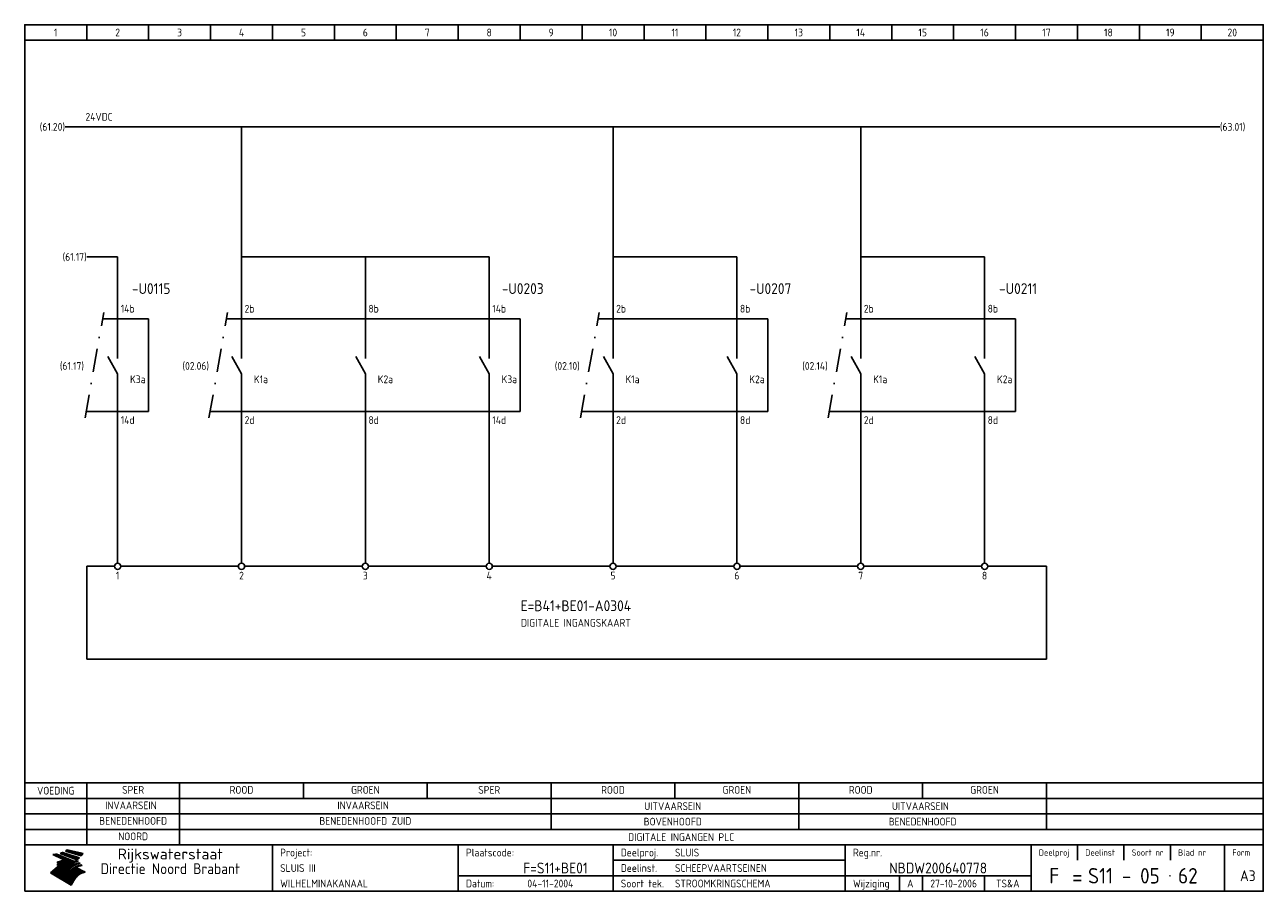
# Model space of a CAD drawing. Extents: x 10 to 410, y 10 to 290.
import ezdxf
from ezdxf.enums import TextEntityAlignment as Align

# ---------------------------------------------------------------- set-up
doc = ezdxf.new("R2010")
doc.units = 0
doc.header["$LTSCALE"] = 15
doc.header["$MEASUREMENT"] = 0
doc.linetypes.add('DASHDOT', pattern=[1, 0.5, -0.25, 0, -0.25])
for name, color, linetype in [('0-25', 7, 'CONTINUOUS'), ('0-35', 2, 'CONTINUOUS'), ('0-50', 3, 'CONTINUOUS'), ('B-25', 7, 'CONTINUOUS'), ('B-35', 2, 'CONTINUOUS'), ('S-25', 7, 'CONTINUOUS')]:
    doc.layers.add(name, color=color, linetype=linetype)
doc.styles.add('ISO', font='iso.shx')
doc.styles.get("Standard").update_dxf_attribs({"font": 'iso.shx'})

# ---------------------------------------------------------------- blocks, each defined once
blk = doc.blocks.new('0035')
at = {"layer": 'S-25'}
blk.add_circle((0, 0), 1, dxfattribs=at)
at = {"layer": 'B-25'}
blk.add_attdef('OM1', text='', height=2.5, dxfattribs=at).set_placement((0, -3.01), align=Align.MIDDLE)
blk = doc.blocks.new('0034')
at = {"layer": 'S-25'}
for p, q in [((0, 0), (0, -5)), ((0, -10), (-3.12, -4.38)), ((0, -10), (0, -15))]:
    blk.add_line(p, q, dxfattribs=at)
at = {"layer": 'B-25'}
for tag, p in [('KN1', (-2.43, -2.73)), ('KN2', (-2.43, -14.01))]:
    blk.add_attdef(tag, text='', height=2.5, dxfattribs=at).set_placement(p, align=Align.RIGHT)
blk.add_attdef('OM1', (4, -13.01), '', height=2.5, dxfattribs=at)
at = {"layer": 'B-35'}
blk.add_attdef('KT', (4.14, -8.99), '', height=3.5, dxfattribs=at)
blk = doc.blocks.new('KADERA3')
at = {"layer": '0-25'}
for p, q in [((30, 285), (30, 290)), ((50, 285), (50, 290)), ((70, 285), (70, 290)), ((90, 285), (90, 290)), ((110, 285), (110, 290)), ((130, 285), (130, 290)), ((150, 285), (150, 290)), ((170, 285), (170, 290)), ((190, 285), (190, 290)), ((210, 285), (210, 290)), ((230, 285), (230, 290)), ((250, 285), (250, 290)), ((270, 285), (270, 290)), ((290, 285), (290, 290)), ((310, 285), (310, 290)), ((330, 285), (330, 290)), ((350, 285), (350, 290)), ((370, 285), (370, 290)), ((390, 285), (390, 290)), ((10, 285), (410, 285)), ((410, 35), (10, 35)), ((410, 30), (10, 30)), ((350, 25), (350, 20)), ((365, 25), (365, 20)), ((380, 25), (380, 20)), ((200, 20), (275, 20)), ((150, 15), (335, 15)), ((292.5, 15), (292.5, 10)), ((300, 15), (300, 10)), ((320, 15), (320, 10))]:
    blk.add_line(p, q, dxfattribs=at)
at = {"layer": '0-25', "color": 7}
for p, q in [((19.1, 21.89), (25.12, 19)), ((19.1, 21.89), (25.12, 19)), ((19.17, 21.86), (20.7, 21.86)), ((19.29, 21.8), (20.83, 21.8)), ((19.4, 21.75), (20.96, 21.75)), ((19.52, 21.69), (21.09, 21.69)), ((19.64, 21.63), (21.22, 21.63)), ((19.74, 21.92), (20.56, 21.92)), ((19.75, 21.58), (21.36, 21.58)), ((19.87, 21.52), (21.49, 21.52)), ((19.99, 21.47), (21.62, 21.47)), ((20.11, 21.41), (21.75, 21.41)), ((20.22, 21.35), (21.88, 21.35)), ((20.25, 21.97), (20.43, 21.97)), ((20.34, 21.3), (22.02, 21.3)), ((20.38, 21.99), (26.02, 19.59)), ((20.38, 21.99), (26.02, 19.59)), ((20.46, 21.24), (22.15, 21.24)), ((20.57, 21.18), (22.28, 21.18)), ((20.69, 21.13), (22.41, 21.13)), ((20.81, 21.07), (22.55, 21.07)), ((20.92, 21.02), (22.68, 21.02)), ((21.04, 20.96), (22.81, 20.96)), ((21.16, 20.9), (22.94, 20.9)), ((21.27, 20.85), (23.07, 20.85)), ((21.39, 20.79), (23.21, 20.79)), ((21.47, 22.25), (26.83, 20.19)), ((21.47, 22.25), (26.83, 20.19)), ((21.49, 22.25), (23.07, 22.25)), ((21.51, 20.73), (23.34, 20.73)), ((21.6, 22.2), (23.25, 22.2)), ((21.63, 20.68), (23.47, 20.68)), ((21.65, 22.31), (22.89, 22.31)), ((21.74, 20.62), (23.6, 20.62)), ((21.75, 22.14), (23.42, 22.14)), ((21.8, 22.37), (22.71, 22.37)), ((21.86, 20.57), (23.73, 20.57)), ((21.9, 22.08), (23.6, 22.08)), ((21.94, 22.42), (22.53, 22.42)), ((21.98, 20.51), (23.87, 20.51)), ((22.04, 22.03), (23.78, 22.03)), ((22.06, 22.48), (22.36, 22.48)), ((22.09, 20.45), (24, 20.45)), ((22.18, 22.53), (27.65, 20.8)), ((22.18, 22.53), (27.65, 20.8)), ((22.19, 21.97), (23.96, 21.97)), ((22.21, 20.4), (24.13, 20.4)), ((22.33, 20.34), (24.26, 20.34)), ((22.34, 21.92), (24.13, 21.92)), ((22.37, 20), (23.08, 20)), ((22.44, 20.28), (24.4, 20.28)), ((22.48, 21.86), (24.31, 21.86)), ((22.49, 20.06), (23.04, 20.06)), ((22.56, 20.23), (24.53, 20.23)), ((22.61, 20.12), (22.93, 20.12)), ((22.63, 21.8), (24.49, 21.8)), ((22.68, 20.17), (24.66, 20.17)), ((22.71, 20.17), (22.82, 20.17)), ((23.11, 20.02), (22.77, 20.2)), ((23.11, 20.02), (22.77, 20.2)), ((22.78, 21.75), (24.67, 21.75)), ((22.79, 20.12), (24.79, 20.12)), ((22.91, 20.06), (24.92, 20.06)), ((22.92, 21.69), (24.85, 21.69)), ((23.03, 20), (25.06, 20)), ((23.07, 21.63), (25.02, 21.63)), ((23.14, 22.99), (28.22, 21.46)), ((23.14, 22.99), (28.22, 21.46)), ((23.15, 22.98), (25.33, 22.98)), ((23.22, 21.58), (25.2, 21.58)), ((23.23, 23.04), (25.09, 23.04)), ((23.32, 23.1), (24.84, 23.1)), ((23.34, 22.93), (25.57, 22.93)), ((23.36, 21.52), (25.38, 21.52)), ((23.4, 23.15), (24.6, 23.15)), ((23.49, 23.21), (24.36, 23.21)), ((23.51, 21.47), (25.56, 21.47)), ((23.52, 22.87), (25.81, 22.87)), ((23.57, 23.27), (24.12, 23.27)), ((23.64, 23.32), (23.87, 23.32)), ((23.66, 21.41), (25.74, 21.41)), ((23.7, 23.36), (28.82, 22.17)), ((23.7, 23.36), (28.82, 22.17)), ((23.71, 22.82), (26.06, 22.82)), ((23.8, 21.35), (25.91, 21.35)), ((23.9, 22.76), (26.3, 22.76)), ((23.95, 21.3), (26.09, 21.3)), ((24.09, 22.7), (26.54, 22.7)), ((24.09, 21.24), (26.27, 21.24)), ((24.24, 21.18), (26.45, 21.18)), ((24.27, 22.65), (26.78, 22.65)), ((24.39, 21.13), (26.62, 21.13)), ((24.46, 22.59), (27.03, 22.59)), ((24.53, 21.07), (26.8, 21.07)), ((24.65, 22.53), (27.27, 22.53)), ((24.68, 21.02), (26.98, 21.02)), ((24.83, 20.96), (27.16, 20.96)), ((24.84, 22.48), (27.51, 22.48)), ((24.97, 20.9), (27.34, 20.9)), ((25.02, 22.42), (27.75, 22.42)), ((25.12, 20.85), (27.51, 20.85)), ((25.21, 22.37), (28, 22.37)), ((25.27, 20.79), (27.63, 20.79)), ((25.4, 22.31), (28.24, 22.31)), ((25.41, 20.73), (27.57, 20.73)), ((25.56, 20.68), (27.51, 20.68)), ((25.58, 22.25), (28.48, 22.25)), ((25.71, 20.62), (27.44, 20.62)), ((25.77, 22.2), (28.72, 22.2)), ((25.85, 20.57), (27.37, 20.57)), ((25.96, 22.14), (28.79, 22.14)), ((26, 20.51), (27.29, 20.51)), ((26.15, 22.08), (28.75, 22.08)), ((26.15, 20.45), (27.22, 20.45)), ((26.29, 20.4), (27.14, 20.4)), ((26.33, 22.03), (28.71, 22.03)), ((26.44, 20.34), (27.06, 20.34)), ((26.52, 21.97), (28.66, 21.97)), ((26.59, 20.28), (26.97, 20.28)), ((26.71, 21.92), (28.62, 21.92)), ((26.73, 20.23), (26.89, 20.23)), ((26.9, 21.86), (28.57, 21.86)), ((27.08, 21.8), (28.52, 21.8)), ((27.27, 21.75), (28.48, 21.75)), ((27.46, 21.69), (28.43, 21.69)), ((27.65, 21.63), (28.38, 21.63)), ((27.83, 21.58), (28.33, 21.58)), ((28.02, 21.52), (28.28, 21.52)), ((28.21, 21.47), (28.22, 21.47)), ((20.58, 17.88), (18.3, 16)), ((20.58, 17.88), (18.3, 16)), ((24.94, 11.97), (18.3, 16)), ((24.94, 11.97), (18.3, 16)), ((18.31, 16.01), (20.96, 16.01)), ((18.38, 16.07), (21.46, 16.07)), ((18.45, 16.12), (21.88, 16.12)), ((18.52, 16.18), (22.15, 16.18)), ((18.59, 16.23), (22.38, 16.23)), ((18.65, 16.29), (22.58, 16.29)), ((18.72, 16.35), (22.75, 16.35)), ((18.79, 16.4), (22.91, 16.4)), ((18.86, 16.46), (20.6, 16.46)), ((18.93, 16.52), (20.6, 16.52)), ((18.99, 16.57), (20.6, 16.57)), ((19.06, 16.63), (20.6, 16.63)), ((19.13, 16.68), (20.6, 16.68)), ((19.2, 16.74), (20.6, 16.74)), ((19.27, 16.8), (20.6, 16.8)), ((19.33, 16.85), (21.07, 16.85)), ((19.4, 16.91), (21.55, 16.91)), ((19.47, 16.97), (21.88, 16.97)), ((19.54, 17.02), (22.13, 17.02)), ((19.61, 17.08), (22.34, 17.08)), ((19.67, 17.13), (20.6, 17.13)), ((19.74, 17.19), (20.6, 17.19)), ((19.81, 17.25), (20.6, 17.25)), ((19.88, 17.3), (20.6, 17.3)), ((19.95, 17.36), (20.6, 17.36)), ((20.01, 17.42), (20.6, 17.42)), ((20.08, 17.47), (20.93, 17.47)), ((20.15, 17.53), (21.26, 17.53)), ((20.22, 17.58), (21.51, 17.58)), ((20.29, 17.64), (21.72, 17.64)), ((20.35, 17.7), (21.9, 17.7)), ((20.42, 17.75), (22.07, 17.75)), ((20.49, 17.81), (22.22, 17.81)), ((20.56, 17.87), (22.36, 17.87)), ((20.6, 19.11), (20.58, 19.51)), ((20.6, 19.11), (20.58, 19.51)), ((20.58, 19.5), (22.09, 19.5)), ((20.58, 19.44), (21.95, 19.44)), ((20.59, 19.38), (21.79, 19.38)), ((20.59, 19.33), (21.62, 19.33)), ((20.59, 19.27), (21.42, 19.27)), ((20.6, 19.22), (21.2, 19.22)), ((20.6, 19.16), (20.93, 19.16)), ((20.6, 19.11), (20.69, 19.12)), ((20.6, 19.11), (20.69, 19.12)), ((20.6, 18.79), (20.77, 18.81)), ((20.6, 18.79), (20.77, 18.81)), ((20.6, 18.29), (20.6, 18.79)), ((20.6, 18.29), (20.6, 18.79)), ((20.6, 18.77), (22.46, 18.77)), ((20.6, 18.71), (22.33, 18.71)), ((20.6, 18.65), (22.19, 18.65)), ((20.6, 18.6), (22.04, 18.6)), ((20.6, 18.54), (21.87, 18.54)), ((20.6, 18.48), (21.68, 18.48)), ((20.6, 18.43), (21.46, 18.43)), ((20.6, 18.37), (21.21, 18.37)), ((20.6, 18.32), (20.87, 18.32)), ((20.6, 18.29), (20.88, 18.32)), ((20.6, 18.29), (20.88, 18.32)), ((20.6, 17.88), (20.86, 17.91)), ((20.6, 17.88), (20.86, 17.91)), ((20.6, 17.43), (20.97, 17.48)), ((20.6, 17.43), (20.97, 17.48)), ((20.6, 17.43), (20.6, 17.09)), ((20.6, 17.43), (20.6, 17.09)), ((20.6, 17.09), (21.26, 17.16)), ((20.6, 17.09), (21.26, 17.16)), ((20.6, 16.8), (21.37, 16.89)), ((20.6, 16.8), (21.37, 16.89)), ((20.6, 16.8), (20.6, 16.45)), ((20.6, 16.8), (20.6, 16.45)), ((20.6, 16.45), (21.56, 16.56)), ((20.6, 16.45), (21.56, 16.56)), ((20.6, 15.97), (21.67, 16.09)), ((20.6, 15.97), (21.67, 16.09)), ((20.7, 16.46), (23.06, 16.46)), ((20.9, 19.55), (22.23, 19.55)), ((20.9, 18.82), (22.59, 18.82)), ((20.98, 17.92), (22.5, 17.92)), ((21.02, 17.13), (22.53, 17.13)), ((21.19, 19.61), (22.35, 19.61)), ((21.2, 16.52), (23.2, 16.52)), ((21.32, 18.88), (22.71, 18.88)), ((21.32, 17.98), (22.62, 17.98)), ((21.42, 19.67), (22.47, 19.67)), ((21.47, 17.19), (22.7, 17.19)), ((21.59, 18.03), (22.74, 18.03)), ((21.61, 18.93), (22.82, 18.93)), ((21.62, 19.72), (22.59, 19.72)), ((21.72, 16.57), (23.32, 16.57)), ((21.77, 17.25), (22.85, 17.25)), ((21.8, 19.78), (22.69, 19.78)), ((21.8, 18.09), (22.85, 18.09)), ((21.84, 18.99), (22.92, 18.99)), ((21.96, 19.83), (22.79, 19.83)), ((21.99, 18.15), (22.95, 18.15)), ((22.01, 17.3), (22.99, 17.3)), ((22.03, 19.05), (23.03, 19.05)), ((22.1, 16.63), (23.44, 16.63)), ((22.11, 19.89), (22.89, 19.89)), ((22.16, 18.2), (23.05, 18.2)), ((22.21, 19.1), (23.12, 19.1)), ((22.21, 17.36), (23.12, 17.36)), ((22.24, 19.95), (22.99, 19.95)), ((22.31, 18.26), (23.15, 18.26)), ((22.36, 19.16), (23.22, 19.16)), ((22.38, 16.68), (23.56, 16.68)), ((22.39, 17.42), (23.24, 17.42)), ((22.45, 18.32), (23.24, 18.32)), ((22.51, 19.22), (23.3, 19.22)), ((22.56, 17.47), (23.36, 17.47)), ((22.59, 18.37), (23.33, 18.37)), ((22.6, 16.74), (23.66, 16.74)), ((22.64, 19.27), (23.39, 19.27)), ((22.71, 18.43), (23.42, 18.43)), ((22.71, 17.53), (23.47, 17.53)), ((22.77, 19.33), (23.47, 19.33)), ((22.79, 16.8), (23.77, 16.8)), ((22.83, 18.48), (23.5, 18.48)), ((22.84, 17.58), (23.57, 17.58)), ((22.89, 19.38), (23.55, 19.38)), ((22.94, 18.54), (23.58, 18.54)), ((22.96, 16.85), (23.86, 16.85)), ((22.97, 17.64), (23.67, 17.64)), ((23, 19.44), (23.63, 19.44)), ((23.04, 18.6), (23.66, 18.6)), ((23.1, 19.5), (23.72, 19.5)), ((23.1, 17.7), (23.77, 17.7)), ((23.12, 16.91), (23.96, 16.91)), ((23.14, 18.65), (23.74, 18.65)), ((23.15, 19.95), (25.19, 19.95)), ((23.21, 19.55), (23.8, 19.55)), ((23.21, 17.75), (23.86, 17.75)), ((23.21, 16.01), (28.9, 16.01)), ((23.24, 18.71), (23.82, 18.71)), ((23.26, 19.89), (25.32, 19.89)), ((23.26, 16.97), (24.05, 16.97)), ((23.3, 19.61), (23.88, 19.61)), ((23.32, 17.81), (23.95, 17.81)), ((23.33, 18.77), (23.91, 18.77)), ((23.37, 16.07), (29.08, 16.07)), ((23.38, 19.83), (25.45, 19.83)), ((23.39, 19.67), (23.81, 19.67)), ((23.39, 17.02), (24.14, 17.02)), ((23.42, 18.82), (23.99, 18.82)), ((23.42, 17.87), (24.03, 17.87)), ((23.45, 19.7), (23.58, 19.79)), ((23.45, 19.7), (23.58, 19.79)), ((23.48, 19.72), (23.7, 19.72)), ((23.5, 19.78), (25.58, 19.78)), ((23.51, 18.88), (24.07, 18.88)), ((23.51, 16.12), (29.27, 16.12)), ((23.52, 17.92), (24.11, 17.92)), ((23.52, 17.08), (24.22, 17.08)), ((23.54, 18.9), (24.3, 19.42)), ((23.54, 18.9), (24.3, 19.42)), ((23.56, 19.78), (23.59, 19.78)), ((23.56, 19.39), (23.9, 19.62)), ((23.56, 19.39), (23.9, 19.62)), ((23.58, 19.79), (23.9, 19.62)), ((23.58, 19.79), (23.9, 19.62)), ((23.59, 18.93), (24.15, 18.93)), ((23.61, 19.72), (25.72, 19.72)), ((23.62, 17.98), (24.2, 17.98)), ((23.63, 17.13), (24.3, 17.13)), ((23.65, 18.59), (24.62, 19.25)), ((23.65, 18.59), (24.62, 19.25)), ((29.41, 16.17), (23.65, 16.17)), ((23.67, 18.99), (24.23, 18.99)), ((23.71, 18.03), (24.28, 18.03)), ((23.73, 19.67), (25.85, 19.67)), ((23.75, 19.05), (24.32, 19.05)), ((23.75, 17.19), (24.38, 17.19)), ((23.77, 16.23), (29.47, 16.23)), ((23.79, 18.09), (24.36, 18.09)), ((23.83, 19.1), (24.4, 19.1)), ((23.85, 19.61), (25.98, 19.61)), ((23.85, 17.25), (24.46, 17.25)), ((23.88, 18.15), (24.44, 18.15)), ((23.89, 16.29), (29.36, 16.29)), ((23.92, 19.16), (24.48, 19.16)), ((23.94, 18.19), (25.23, 19.07)), ((23.94, 18.19), (25.23, 19.07)), ((23.95, 17.3), (24.55, 17.3)), ((23.96, 19.55), (25.96, 19.55)), ((23.96, 18.2), (24.53, 18.2)), ((24, 19.22), (24.56, 19.22)), ((24, 16.35), (29.24, 16.35)), ((24.04, 18.26), (24.61, 18.26)), ((24.05, 17.36), (24.63, 17.36)), ((24.06, 17.88), (25.34, 18.76)), ((24.06, 17.88), (25.34, 18.76)), ((24.08, 19.5), (25.88, 19.5)), ((24.08, 19.27), (24.58, 19.27)), ((24.11, 16.4), (29.13, 16.4)), ((24.13, 18.32), (24.69, 18.32)), ((24.14, 17.42), (24.71, 17.42)), ((24.16, 19.33), (24.47, 19.33)), ((24.2, 19.44), (25.79, 19.44)), ((24.21, 18.37), (24.77, 18.37)), ((24.21, 16.46), (29.02, 16.46)), ((24.23, 17.47), (24.79, 17.47)), ((24.24, 17.48), (25.52, 18.36)), ((24.24, 17.48), (25.52, 18.36)), ((24.25, 19.38), (24.36, 19.38)), ((24.29, 18.43), (24.85, 18.43)), ((24.3, 19.42), (24.62, 19.25)), ((24.3, 19.42), (24.62, 19.25)), ((24.31, 19.38), (25.71, 19.38)), ((24.31, 17.53), (24.87, 17.53)), ((24.31, 16.52), (28.91, 16.52)), ((24.35, 17.17), (25.64, 18.05)), ((24.35, 17.17), (25.64, 18.05)), ((24.37, 18.48), (24.94, 18.48)), ((24.39, 17.58), (24.96, 17.58)), ((24.4, 16.57), (28.79, 16.57)), ((24.43, 19.33), (25.62, 19.33)), ((24.45, 18.54), (25.02, 18.54)), ((24.47, 17.64), (25.04, 17.64)), ((24.49, 16.63), (28.68, 16.63)), ((24.54, 18.6), (25.1, 18.6)), ((24.55, 19.27), (25.54, 19.27)), ((24.56, 17.7), (25.12, 17.7)), ((24.57, 16.68), (28.57, 16.68)), ((24.62, 18.65), (25.18, 18.65)), ((24.63, 16.72), (25.91, 17.6)), ((24.63, 16.72), (25.91, 17.6)), ((24.64, 17.75), (25.2, 17.75)), ((24.66, 16.74), (28.45, 16.74)), ((24.67, 19.22), (25.45, 19.22)), ((24.7, 18.71), (25.27, 18.71)), ((24.72, 17.81), (25.29, 17.81)), ((24.74, 16.8), (28.34, 16.8)), ((24.78, 19.16), (25.37, 19.16)), ((24.78, 18.77), (25.34, 18.77)), ((24.8, 17.87), (25.37, 17.87)), ((24.82, 16.85), (28.23, 16.85)), ((24.87, 18.82), (25.4, 18.82)), ((24.89, 17.92), (25.45, 17.92)), ((24.9, 19.1), (25.28, 19.1)), ((24.9, 16.91), (28.11, 16.91)), ((24.95, 18.88), (25.45, 18.88)), ((24.97, 17.98), (25.53, 17.98)), ((24.99, 16.97), (28, 16.97)), ((25.02, 19.05), (25.2, 19.05)), ((25.03, 18.93), (25.51, 18.93)), ((25.05, 18.03), (25.61, 18.03)), ((25.07, 17.02), (27.89, 17.02)), ((25.11, 18.99), (25.57, 18.99)), ((26.02, 19.59), (25.12, 19)), ((26.02, 19.59), (25.12, 19)), ((25.13, 18.09), (25.68, 18.09)), ((25.15, 17.08), (27.77, 17.08)), ((25.19, 19.05), (25.63, 19.05)), ((25.21, 18.15), (25.75, 18.15)), ((25.23, 17.13), (27.66, 17.13)), ((25.26, 19.1), (25.7, 19.1)), ((25.3, 18.2), (25.82, 18.2)), ((25.31, 17.19), (27.55, 17.19)), ((25.33, 19.16), (25.77, 19.16)), ((25.38, 18.26), (25.89, 18.26)), ((25.39, 19.22), (25.85, 19.22)), ((25.4, 17.25), (27.43, 17.25)), ((25.46, 18.32), (25.97, 18.32)), ((25.47, 19.27), (25.93, 19.27)), ((25.48, 17.3), (27.32, 17.3)), ((25.54, 19.33), (26.03, 19.33)), ((25.54, 18.37), (26.06, 18.37)), ((25.56, 17.36), (27.21, 17.36)), ((25.62, 18.43), (26.14, 18.43)), ((25.63, 19.38), (26.13, 19.38)), ((25.64, 17.42), (27.1, 17.42)), ((25.7, 18.48), (26.24, 18.48)), ((25.72, 19.44), (26.24, 19.44)), ((25.73, 17.47), (26.98, 17.47)), ((25.79, 18.54), (26.34, 18.54)), ((25.81, 17.53), (26.87, 17.53)), ((25.82, 19.5), (26.36, 19.5)), ((25.89, 18.6), (26.46, 18.6)), ((25.89, 17.58), (26.76, 17.58)), ((25.93, 19.55), (26.53, 19.55)), ((25.96, 17.64), (26.64, 17.64)), ((25.99, 18.65), (26.58, 18.65)), ((26.04, 17.7), (26.59, 17.7)), ((26.06, 19.61), (26.85, 19.61)), ((26.1, 18.71), (26.72, 18.71)), ((26.12, 17.75), (26.67, 17.75)), ((26.2, 17.81), (26.76, 17.81)), ((26.21, 19.67), (27.23, 19.67)), ((26.23, 18.77), (26.89, 18.77)), ((26.29, 17.87), (26.86, 17.87)), ((26.37, 18.82), (27.09, 18.82)), ((26.39, 17.92), (26.97, 17.92)), ((26.44, 19.72), (27.18, 19.72)), ((26.49, 17.98), (27.09, 17.98)), ((26.53, 18.88), (27.34, 18.88)), ((26.56, 17.68), (29.54, 16.2)), ((26.56, 17.68), (29.54, 16.2)), ((26.6, 18.03), (27.22, 18.03)), ((26.72, 18.09), (27.38, 18.09)), ((26.73, 18.93), (27.66, 18.93)), ((26.85, 18.15), (27.56, 18.15)), ((26.99, 18.99), (27.9, 18.99)), ((27, 18.2), (27.8, 18.2)), ((27.13, 19.78), (27.25, 19.64)), ((27.13, 19.78), (27.25, 19.64)), ((27.18, 18.26), (28.13, 18.26)), ((27.26, 19.05), (27.84, 19.05)), ((27.39, 18.32), (28.47, 18.32)), ((27.7, 18.37), (28.49, 18.37)), ((27.78, 19.1), (27.93, 18.96)), ((27.78, 19.1), (27.93, 18.96)), ((28, 18.43), (28.44, 18.43)), ((28.29, 15.83), (29.54, 16.2)), ((28.29, 15.83), (29.54, 16.2)), ((28.39, 18.48), (28.54, 18.32)), ((28.39, 18.48), (28.54, 18.32)), ((29.54, 16.2), (29.45, 16.17)), ((29.54, 16.2), (29.45, 16.17)), ((29.46, 16.18), (29.47, 16.18)), ((18.38, 15.95), (20.6, 15.95)), ((18.47, 15.9), (20.6, 15.9)), ((18.57, 15.84), (20.6, 15.84)), ((18.66, 15.78), (20.6, 15.78)), ((18.75, 15.73), (20.6, 15.73)), ((18.85, 15.67), (20.6, 15.67)), ((18.94, 15.62), (20.6, 15.62)), ((19.03, 15.56), (27.83, 15.56)), ((19.12, 15.5), (27.75, 15.5)), ((19.22, 15.45), (27.66, 15.45)), ((19.31, 15.39), (27.58, 15.39)), ((19.4, 15.33), (27.5, 15.33)), ((19.49, 15.28), (27.43, 15.28)), ((19.59, 15.22), (27.36, 15.22)), ((19.68, 15.17), (27.29, 15.17)), ((19.77, 15.11), (27.22, 15.11)), ((19.86, 15.05), (27.15, 15.05)), ((19.96, 15), (27.09, 15)), ((20.05, 14.94), (27.02, 14.94)), ((20.14, 14.88), (26.96, 14.88)), ((20.24, 14.83), (26.9, 14.83)), ((20.33, 14.77), (26.84, 14.77)), ((20.42, 14.72), (26.79, 14.72)), ((20.51, 14.66), (26.73, 14.66)), ((20.6, 15.97), (20.6, 15.58)), ((20.6, 15.97), (20.6, 15.58)), ((20.6, 15.58), (21.95, 15.73)), ((20.6, 15.58), (21.95, 15.73)), ((20.61, 14.6), (26.68, 14.6)), ((20.7, 14.55), (26.62, 14.55)), ((20.79, 14.49), (26.57, 14.49)), ((20.88, 14.43), (26.52, 14.43)), ((20.94, 15.62), (27.92, 15.62)), ((20.98, 14.38), (26.47, 14.38)), ((21.07, 14.32), (26.42, 14.32)), ((21.16, 14.27), (26.38, 14.27)), ((21.25, 14.21), (26.33, 14.21)), ((21.35, 14.15), (26.29, 14.15)), ((21.44, 14.1), (26.24, 14.1)), ((21.45, 15.67), (28.01, 15.67)), ((21.53, 14.04), (26.2, 14.04)), ((21.63, 13.98), (26.16, 13.98)), ((21.72, 13.93), (26.12, 13.93)), ((21.81, 13.87), (26.08, 13.87)), ((21.9, 13.82), (26.04, 13.82)), ((21.96, 15.73), (28.11, 15.73)), ((22, 13.76), (26, 13.76)), ((22.09, 13.7), (25.96, 13.7)), ((22.18, 13.65), (25.93, 13.65)), ((22.27, 13.59), (25.89, 13.59)), ((22.34, 15.78), (28.21, 15.78)), ((22.37, 13.53), (25.86, 13.53)), ((22.46, 13.48), (25.82, 13.48)), ((22.55, 13.42), (25.79, 13.42)), ((22.62, 15.84), (28.33, 15.84)), ((22.65, 13.37), (25.76, 13.37)), ((22.74, 13.31), (25.73, 13.31)), ((22.83, 13.25), (25.69, 13.25)), ((22.84, 15.9), (28.52, 15.9)), ((22.92, 13.2), (25.66, 13.2)), ((23.02, 13.14), (25.63, 13.14)), ((23.04, 15.95), (28.71, 15.95)), ((23.11, 13.08), (25.59, 13.08)), ((23.2, 13.03), (25.56, 13.03)), ((23.29, 12.97), (25.53, 12.97)), ((23.39, 12.92), (25.5, 12.92)), ((23.48, 12.86), (25.46, 12.86)), ((23.57, 12.8), (25.43, 12.8)), ((23.66, 12.75), (25.4, 12.75)), ((23.76, 12.69), (25.36, 12.69)), ((23.85, 12.63), (25.33, 12.63)), ((23.94, 12.58), (25.3, 12.58)), ((24.04, 12.52), (25.26, 12.52)), ((24.13, 12.47), (25.23, 12.47)), ((24.22, 12.41), (25.2, 12.41)), ((24.31, 12.35), (25.17, 12.35)), ((24.41, 12.3), (25.13, 12.3)), ((24.5, 12.24), (25.1, 12.24)), ((24.59, 12.18), (25.07, 12.18)), ((24.68, 12.13), (25.03, 12.13)), ((24.78, 12.07), (25, 12.07)), ((24.87, 12.02), (24.97, 12.02)), ((24.94, 11.97), (25.81, 13.45)), ((24.94, 11.97), (25.81, 13.45))]:
    blk.add_line(p, q, dxfattribs=at)
for centre, radius, start, end in [((19.15, 29.7), 7.8, 269.6055, 279.0886), ((19.15, 29.7), 7.8, 269.6055, 279.0886), ((19.93, 25.38), 5.91, 276.3402, 298.7463), ((19.93, 25.38), 5.91, 276.3402, 298.7463), ((19.84, 25.09), 6.03, 278.129, 302.868), ((19.84, 25.09), 6.03, 278.129, 302.868), ((19.84, 27.26), 5.27, 288.0217, 296.3084), ((19.84, 27.26), 5.27, 288.0217, 296.3084), ((20.49, 27.56), 5.28, 300.0654, 307.393), ((20.49, 27.56), 5.28, 300.0654, 307.393), ((24.11, 24.7), 5.26, 301.1147, 312.2814), ((24.11, 24.7), 5.26, 301.1147, 312.2814), ((21.95, 27.32), 8.59, 316.9248, 323.1399), ((21.95, 27.32), 8.59, 316.9248, 323.1399), ((20.21, 23.78), 5.91, 273.6149, 304.3803), ((20.21, 23.78), 5.91, 273.6149, 304.3803), ((20.35, 24.56), 5.76, 274.164, 302.5474), ((20.35, 24.56), 5.76, 274.164, 302.5474), ((20.05, 24.28), 6.02, 277.9472, 305.7139), ((20.05, 24.28), 6.02, 277.9472, 305.7139), ((20.04, 23.49), 6.09, 278.8115, 306.4242), ((20.04, 23.49), 6.09, 278.8115, 306.4242), ((20.53, 23.07), 5.96, 277.0519, 304.973), ((20.53, 23.07), 5.96, 277.0519, 304.973), ((20.72, 22.76), 5.91, 276.3402, 304.3803), ((20.72, 22.76), 5.91, 276.3402, 304.3803), ((21.06, 22.34), 5.81, 274.9043, 303.1745), ((21.06, 22.34), 5.81, 274.9043, 303.1745), ((20.82, 22.06), 6.04, 278.1111, 305.8489), ((20.82, 22.06), 6.04, 278.1111, 305.8489), ((21.3, 21.6), 5.91, 276.3402, 304.3803), ((21.3, 21.6), 5.91, 276.3402, 304.3803), ((27.05, 17.17), 2.63, 107.4286, 133.7799), ((27.05, 17.17), 2.63, 107.4286, 133.7799), ((27.45, 16.91), 2.81, 110.4143, 138.7411), ((27.45, 16.91), 2.81, 110.4143, 138.7411), ((27.57, 15.64), 3.4, 98.1566, 126.9045), ((27.57, 15.64), 3.4, 98.1566, 126.9045), ((27.91, 15.54), 3.39, 100.5835, 132.088), ((27.91, 15.54), 3.39, 100.5835, 132.088), ((28.21, 14.74), 3.67, 95.7581, 128.7216), ((28.21, 14.74), 3.67, 95.7581, 128.7216), ((27.01, 16.84), 2.93, 87.7348, 104.8316), ((27.01, 16.84), 2.93, 87.7348, 104.8316), ((27.37, 15.71), 3.93, 91.7838, 103.2817), ((27.37, 15.71), 3.93, 91.7838, 103.2817), ((28.4, 15.05), 3.21, 96.3886, 125.0052), ((28.4, 15.05), 3.21, 96.3886, 125.0052), ((27.82, 16.31), 2.8, 90.634, 105.1984), ((27.82, 16.31), 2.8, 90.634, 105.1984), ((28.19, 15.04), 3.93, 93.8342, 103.2817), ((28.19, 15.04), 3.93, 93.8342, 103.2817), ((28.58, 15.69), 2.8, 93.8141, 105.1984), ((28.58, 15.69), 2.8, 93.8141, 105.1984), ((28.95, 14.41), 3.93, 96.0135, 103.2817), ((28.95, 14.41), 3.93, 96.0135, 103.2817), ((31.24, 10.26), 6.3, 117.9568, 149.6251), ((31.24, 10.26), 6.3, 117.9568, 149.6251)]:
    blk.add_arc(centre, radius, start, end, dxfattribs=at)
at = {"layer": '0-35'}
for p, q in [((90, 25), (90, 10)), ((150, 25), (150, 10)), ((200, 25), (200, 10)), ((275, 25), (275, 10)), ((335, 25), (335, 10)), ((397.5, 25), (397.5, 10))]:
    blk.add_line(p, q, dxfattribs=at)
at = {"layer": '0-50'}
for p, q in [((10, 25), (410, 25)), ((348.75, 15), (351.25, 15)), ((348.75, 13.5), (351.25, 13.5))]:
    blk.add_line(p, q, dxfattribs=at)
blk.add_lwpolyline([(10, 10), (410, 10), (410, 290), (10, 290)], close=True, dxfattribs=at)
at = {"layer": '0-50', "const_width": 0.25}
blk.add_lwpolyline([(379.75, 15, 1), (380, 15, 1)], format="xyb", close=True, dxfattribs=at)
at = {"layer": '0-25', "style": 'ISO'}
for s, height, p in [('Project:', 2.5, (92.5, 22.5)), ('Plaatscode:', 2.5, (152.5, 22.5)), ('Deelproj.', 2.5, (202.5, 22.5)), ('Reg.nr.', 2.5, (277.5, 22.5)), ('Deelproj', 2, (337.5, 22.5)), ('Deelinst', 2, (352.5, 22.5)), ('Soort nr', 2, (367.5, 22.5)), ('Blad nr', 2, (382.5, 22.5)), ('Form', 2, (400, 22.5)), ('Deelinst.', 2.5, (202.5, 17.5)), ('Datum:', 2.5, (152.5, 12.5)), ('Soort tek.', 2.5, (202.5, 12.5)), ('Wijziging', 2.5, (277.5, 12.5))]:
    blk.add_text(s, height=height, dxfattribs=at).set_placement(p, align=Align.MIDDLE_LEFT)
for tag, p in [('STR1', (20, 287.5)), ('STR2', (40, 287.5)), ('STR3', (60, 287.5)), ('STR4', (80, 287.5)), ('STR5', (100, 287.5)), ('STR6', (120, 287.5)), ('STR7', (140, 287.5)), ('STR8', (160, 287.5)), ('STR9', (180, 287.5)), ('STR10', (200, 287.5)), ('STR11', (220, 287.5)), ('STR12', (240, 287.5)), ('STR13', (260, 287.5)), ('STR14', (280, 287.5)), ('STR15', (300, 287.5)), ('STR16', (320, 287.5)), ('STR17', (340, 287.5)), ('STR18', (360, 287.5)), ('STR19', (380, 287.5)), ('STR20', (400, 287.5)), ('W', (180, 12.5)), ('Z', (310, 12.5)), ('Y', (327.5, 12.5))]:
    blk.add_attdef(tag, text='', height=2.5, dxfattribs=at).set_placement(p, align=Align.MIDDLE)
for tag, p in [('N', (220, 22.5)), ('B', (92.5, 17.5)), ('P', (220, 17.5)), ('C', (92.5, 12.5)), ('U', (220, 12.5)), ('REV', (295, 12.5))]:
    blk.add_attdef(tag, text='', height=2.5, dxfattribs=at).set_placement(p, align=Align.MIDDLE_LEFT)
at = {"layer": '0-35', "style": 'ISO', "width": 1.00614}
blk.add_text('Rijkswaterstaat', height=3.5, dxfattribs=at).set_placement((40, 20.28), (74, 20.28), align=Align.FIT)
at = {"layer": '0-35', "color": 2, "style": 'ISO', "width": 0.948867}
blk.add_text('Directie Noord Brabant', height=3.5, dxfattribs=at).set_placement((34.5, 15.53), (79.5, 15.53), align=Align.FIT)
at = {"layer": '0-35', "style": 'ISO'}
for tag, p in [('X', (178.5, 17.5)), ('FORM', (402.5, 15))]:
    blk.add_attdef(tag, text='', height=3.5, dxfattribs=at).set_placement(p, align=Align.MIDDLE_LEFT)
blk.add_attdef('RNR', text='', height=3.5, dxfattribs=at).set_placement((305, 17.5), align=Align.MIDDLE)
at = {"layer": '0-50', "style": 'ISO'}
for tag, p in [('M', (342.5, 15)), ('O', (365, 15))]:
    blk.add_attdef(tag, text='', height=5, dxfattribs=at).set_placement(p, align=Align.MIDDLE)
blk.add_attdef('Q', text='', height=5, dxfattribs=at).set_placement((382.5, 15), align=Align.MIDDLE_LEFT)

msp = doc.modelspace()

# ---------------------------------------------------------------- linework, layer by layer
at = {"layer": '0-25'}
for p, q in [((10, 45), (410, 45)), ((10, 40), (410, 40))]:
    msp.add_line(p, q, dxfattribs=at)
at = {"layer": 'B-25'}
for p, q in [((30, 45), (30, 25)), ((60, 45), (60, 25)), ((100, 45), (100, 40)), ((140, 45), (140, 40)), ((180, 45), (180, 30)), ((220, 45), (220, 40)), ((260, 45), (260, 30)), ((300, 45), (300, 40)), ((340, 45), (340, 30))]:
    msp.add_line(p, q, dxfattribs=at)
at = {"layer": 'S-25'}
for p, q in [((23, 257), (230, 257)), ((80, 195), (80, 257)), ((200, 195), (200, 257)), ((230, 257), (396, 257)), ((280, 195), (280, 257)), ((40, 215), (30, 215)), ((40, 195), (40, 215)), ((160, 215), (80, 215)), ((120, 195), (120, 215)), ((160, 195), (160, 215)), ((240, 215), (200, 215)), ((240, 195), (240, 215)), ((320, 215), (280, 215)), ((320, 195), (320, 215)), ((50, 195), (35, 195)), ((40, 187.19), (40, 195)), ((50, 195), (50, 165)), ((75, 195), (170, 195)), ((80, 187.19), (80, 195)), ((120, 187.19), (120, 195)), ((160, 187.19), (160, 195)), ((170, 195), (170, 165)), ((195, 195), (250, 195)), ((200, 187.19), (200, 195)), ((240, 187.19), (240, 195)), ((250, 195), (250, 165)), ((275, 195), (330, 195)), ((280, 187.19), (280, 195)), ((320, 187.19), (320, 195)), ((330, 195), (330, 165)), ((40, 172.19), (40, 165)), ((80, 172.19), (80, 165)), ((120, 172.19), (120, 165)), ((160, 172.19), (160, 165)), ((200, 172.19), (200, 165)), ((240, 172.19), (240, 165)), ((280, 172.19), (280, 165)), ((320, 172.19), (320, 165)), ((50, 165), (30, 165)), ((40, 165), (40, 116)), ((70, 165), (170, 165)), ((80, 165), (80, 116)), ((120, 165), (120, 116)), ((160, 165), (160, 116)), ((190, 165), (250, 165)), ((200, 165), (200, 116)), ((240, 165), (240, 116)), ((270, 165), (330, 165)), ((280, 165), (280, 116)), ((320, 165), (320, 116)), ((30, 115), (39, 115)), ((30, 115), (30, 85)), ((41, 115), (79, 115)), ((81, 115), (119, 115)), ((121, 115), (159, 115)), ((161, 115), (199, 115)), ((201, 115), (239, 115)), ((241, 115), (279, 115)), ((281, 115), (319, 115)), ((321, 115), (340, 115)), ((340, 115), (340, 85)), ((30, 85), (340, 85))]:
    msp.add_line(p, q, dxfattribs=at)
at = {"layer": 'S-25', "linetype": 'DASHDOT'}
for p, q in [((29.5, 163), (35.5, 197)), ((69.5, 163), (75.5, 197)), ((189.5, 163), (195.5, 197)), ((269.5, 163), (275.5, 197))]:
    msp.add_line(p, q, dxfattribs=at)

# ---------------------------------------------------------------- block references
at = {"layer": 'S-25'}
ref = msp.add_blockref('KADERA3', (0, 0), dxfattribs=at)
ref.add_attrib('B', 'SLUIS III', dxfattribs={"layer": '0-25', "height": 2.5, "style": 'ISO'}).set_placement((92.5, 17.5), align=Align.MIDDLE_LEFT)
ref.add_attrib('C', 'WILHELMINAKANAAL', dxfattribs={"layer": '0-25', "height": 2.5, "style": 'ISO'}).set_placement((92.5, 12.5), align=Align.MIDDLE_LEFT)
ref.add_attrib('N', 'SLUIS', dxfattribs={"layer": '0-25', "height": 2.5, "style": 'ISO'}).set_placement((220, 22.5), align=Align.MIDDLE_LEFT)
ref.add_attrib('P', 'SCHEEPVAARTSEINEN', dxfattribs={"layer": '0-25', "height": 2.5, "style": 'ISO'}).set_placement((220, 17.5), align=Align.MIDDLE_LEFT)
ref.add_attrib('U', 'STROOMKRINGSCHEMA', dxfattribs={"layer": '0-25', "height": 2.5, "style": 'ISO'}).set_placement((220, 12.5), align=Align.MIDDLE_LEFT)
ref.add_attrib('M', 'F', dxfattribs={"layer": '0-50', "height": 5, "style": 'ISO'}).set_placement((342.5, 15), align=Align.MIDDLE)
ref.add_attrib('O', 'S11 - 05', dxfattribs={"layer": '0-50', "height": 5, "style": 'ISO'}).set_placement((365, 15), align=Align.MIDDLE)
ref.add_attrib('Q', '62', dxfattribs={"layer": '0-50', "height": 5, "style": 'ISO'}).set_placement((382.5, 15), align=Align.MIDDLE_LEFT)
ref.add_attrib('X', 'F=S11+BE01', dxfattribs={"layer": '0-35', "height": 3.5, "style": 'ISO'}).set_placement((171, 17.5), align=Align.MIDDLE_LEFT)
ref.add_attrib('RNR', 'NBDW200640778', dxfattribs={"layer": '0-35', "height": 3.5, "style": 'ISO'}).set_placement((305, 17.5), align=Align.MIDDLE)
ref.add_attrib('W', '04-11-2004', dxfattribs={"layer": '0-25', "height": 2.5, "style": 'ISO'}).set_placement((179.75, 12.5), align=Align.MIDDLE)
ref.add_attrib('FORM', 'A3', dxfattribs={"layer": '0-35', "height": 3.5, "style": 'ISO'}).set_placement((402.5, 15), align=Align.MIDDLE_LEFT)
ref.add_attrib('REV', 'A', dxfattribs={"layer": '0-25', "height": 2.5, "style": 'ISO'}).set_placement((295, 12.5), align=Align.MIDDLE_LEFT)
ref.add_attrib('Z', '27-10-2006', dxfattribs={"layer": '0-25', "height": 2.5, "style": 'ISO'}).set_placement((310, 12.5), align=Align.MIDDLE)
ref.add_attrib('Y', 'TS&A', dxfattribs={"layer": '0-25', "height": 2.5, "style": 'ISO'}).set_placement((327.5, 12.5), align=Align.MIDDLE)
ref.add_attrib('STR1', '1', dxfattribs={"layer": '0-25', "height": 2.5, "style": 'ISO'}).set_placement((20, 287.5), align=Align.MIDDLE)
ref.add_attrib('STR2', '2', dxfattribs={"layer": '0-25', "height": 2.5, "style": 'ISO'}).set_placement((40, 287.5), align=Align.MIDDLE)
ref.add_attrib('STR3', '3', dxfattribs={"layer": '0-25', "height": 2.5, "style": 'ISO'}).set_placement((60, 287.5), align=Align.MIDDLE)
ref.add_attrib('STR4', '4', dxfattribs={"layer": '0-25', "height": 2.5, "style": 'ISO'}).set_placement((80, 287.5), align=Align.MIDDLE)
ref.add_attrib('STR5', '5', dxfattribs={"layer": '0-25', "height": 2.5, "style": 'ISO'}).set_placement((100, 287.5), align=Align.MIDDLE)
ref.add_attrib('STR6', '6', dxfattribs={"layer": '0-25', "height": 2.5, "style": 'ISO'}).set_placement((120, 287.5), align=Align.MIDDLE)
ref.add_attrib('STR7', '7', dxfattribs={"layer": '0-25', "height": 2.5, "style": 'ISO'}).set_placement((140, 287.5), align=Align.MIDDLE)
ref.add_attrib('STR8', '8', dxfattribs={"layer": '0-25', "height": 2.5, "style": 'ISO'}).set_placement((160, 287.5), align=Align.MIDDLE)
ref.add_attrib('STR9', '9', dxfattribs={"layer": '0-25', "height": 2.5, "style": 'ISO'}).set_placement((180, 287.5), align=Align.MIDDLE)
ref.add_attrib('STR10', '10', dxfattribs={"layer": '0-25', "height": 2.5, "style": 'ISO'}).set_placement((200, 287.5), align=Align.MIDDLE)
ref.add_attrib('STR11', '11', dxfattribs={"layer": '0-25', "height": 2.5, "style": 'ISO'}).set_placement((220, 287.5), align=Align.MIDDLE)
ref.add_attrib('STR12', '12', dxfattribs={"layer": '0-25', "height": 2.5, "style": 'ISO'}).set_placement((240, 287.5), align=Align.MIDDLE)
ref.add_attrib('STR13', '13', dxfattribs={"layer": '0-25', "height": 2.5, "style": 'ISO'}).set_placement((260, 287.5), align=Align.MIDDLE)
ref.add_attrib('STR14', '14', dxfattribs={"layer": '0-25', "height": 2.5, "style": 'ISO'}).set_placement((280, 287.5), align=Align.MIDDLE)
ref.add_attrib('STR15', '15', dxfattribs={"layer": '0-25', "height": 2.5, "style": 'ISO'}).set_placement((300, 287.5), align=Align.MIDDLE)
ref.add_attrib('STR16', '16', dxfattribs={"layer": '0-25', "height": 2.5, "style": 'ISO'}).set_placement((320, 287.5), align=Align.MIDDLE)
ref.add_attrib('STR17', '17', dxfattribs={"layer": '0-25', "height": 2.5, "style": 'ISO'}).set_placement((340, 287.5), align=Align.MIDDLE)
ref.add_attrib('STR18', '18', dxfattribs={"layer": '0-25', "height": 2.5, "style": 'ISO'}).set_placement((360, 287.5), align=Align.MIDDLE)
ref.add_attrib('STR19', '19', dxfattribs={"layer": '0-25', "height": 2.5, "style": 'ISO'}).set_placement((380, 287.5), align=Align.MIDDLE)
ref.add_attrib('STR20', '20', dxfattribs={"layer": '0-25', "height": 2.5, "style": 'ISO'}).set_placement((400, 287.5), align=Align.MIDDLE)
for name, p, values in [('0034', (40, 187.19), {'OM1': 'K3a'}), ('0034', (80, 187.19), {'OM1': 'K1a'}), ('0034', (120, 187.19), {'OM1': 'K2a'}), ('0034', (160, 187.19), {'OM1': 'K3a'}), ('0034', (200, 187.19), {'OM1': 'K1a'}), ('0034', (240, 187.19), {'OM1': 'K2a'}), ('0034', (280, 187.19), {'OM1': 'K1a'}), ('0034', (320, 187.19), {'OM1': 'K2a'}), ('0035', (40, 115), {'OM1': '1'}), ('0035', (80, 115), {'OM1': '2'}), ('0035', (120, 115), {'OM1': '3'}), ('0035', (160, 115), {'OM1': '4'}), ('0035', (200, 115), {'OM1': '5'}), ('0035', (240, 115), {'OM1': '6'}), ('0035', (280, 115), {'OM1': '7'}), ('0035', (320, 115), {'OM1': '8'})]:
    msp.add_blockref(name, p, dxfattribs=at).add_auto_attribs(values)

# ---------------------------------------------------------------- texts
at = {"layer": 'B-25'}
for s, p in [('24VDC', (34, 259)), ('DIGITALE INGANGSKAART', (188, 95.5)), ('SPER', (45, 41.5)), ('ROOD', (80, 41.5)), ('GROEN', (120, 41.5)), ('SPER', (160, 41.5)), ('ROOD', (200, 41.5)), ('GROEN', (240, 41.5)), ('ROOD', (280, 41.5)), ('GROEN', (320, 41.5)), ('INVAARSEIN ', (45, 36.5)), ('INVAARSEIN ', (120, 36.5)), ('BENEDENHOOFD', (45, 31.5)), ('BENEDENHOOFD ZUID', (120, 31.46)), ('NOORD', (45, 26.5))]:
    msp.add_text(s, height=2.5, dxfattribs=at).set_placement(p, align=Align.CENTER)
for s, p in [('(61.20)', (23, 257)), ('(61.17)', (30, 215))]:
    msp.add_text(s, height=2.5, dxfattribs=at).set_placement(p, align=Align.MIDDLE_RIGHT)
msp.add_text('(63.01)', height=2.5, dxfattribs=at).set_placement((396, 257), align=Align.MIDDLE_LEFT)
for s, p in [('14b', (41, 197)), ('2b', (81, 197)), ('8b', (121, 197)), ('14b', (161, 197)), ('2b', (201, 197)), ('8b', (241, 197)), ('2b', (281, 197)), ('8b', (321, 197)), ('14d', (41, 161)), ('2d', (81, 161)), ('8d', (121, 161)), ('14d', (161, 161)), ('2d', (201, 161)), ('8d', (241, 161)), ('2d', (281, 161)), ('8d', (321, 161))]:
    msp.add_text(s, height=2.5, dxfattribs=at).set_placement(p)
for s, p in [('(61.17)', (25.22, 179.75)), ('(02.06)', (65.22, 179.75)), ('(02.10)', (185.22, 179.75)), ('(02.14)', (265.22, 179.75)), ('VOEDING', (20, 42.5)), ('UITVAARSEIN ', (220, 37.5)), ('UITVAARSEIN ', (300, 37.5)), ('BOVENHOOFD ', (220, 32.5)), ('BENEDENHOOFD', (300, 32.5)), ('DIGITALE INGANGEN PLC', (222, 27.5))]:
    msp.add_text(s, height=2.5, dxfattribs=at).set_placement(p, align=Align.MIDDLE)
at = {"layer": 'B-35'}
for s, p in [('-U0115', (50.83, 204.75)), ('-U0203', (170.83, 204.75)), ('-U0207', (250.83, 204.75)), ('-U0211', (330.83, 204.75))]:
    msp.add_text(s, height=3.5, dxfattribs=at).set_placement(p, align=Align.MIDDLE)
msp.add_text('E=B41+BE01-A0304', height=3.5, dxfattribs=at).set_placement((188, 100.5), align=Align.CENTER)

doc.saveas('drawing.dxf')
